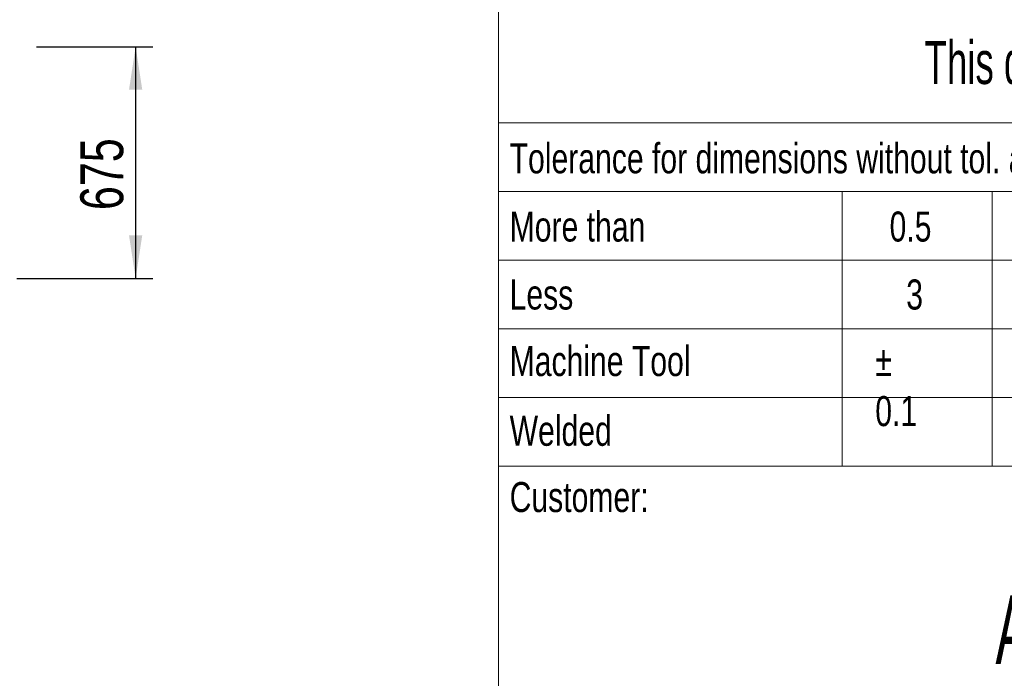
# Model space of a CAD drawing. Header units: millimetres. Extents: x 15 to 598, y 5 to 415.
# Tile 6 of 15: x 376 to 433, y 43 to 81. Entities that reach past the tile are written whole.
import ezdxf

# ---------------------------------------------------------------- set-up
doc = ezdxf.new("R2010")
doc.units = ezdxf.units.MM
doc.layers.add('COTAS', color=166, linetype='Continuous')
doc.layers.add('SLD-0', color=179, linetype='Continuous')
doc.styles.add('SLDTEXTSTYLE0', font='TXT', dxfattribs={"width": 0.75})
doc.styles.add('SLDTEXTSTYLE1', font='TXT', dxfattribs={"width": 0.574367})
doc.styles.add('SLDTEXTSTYLE2', font='TXT', dxfattribs={"width": 0.638186})
doc.dimstyles.new('SLDDIMSTYLE0', dxfattribs={"dimtxt": 2.5, "dimasz": 2.5, "dimexe": 0, "dimexo": 0.0625, "dimtad": 1, "dimlfac": 50, "dimrnd": 1e-09, "dimzin": 12, "dimdsep": 46, "dimtxsty": 'SLDTEXTSTYLE0', "dimsah": 1, "dimcen": 0.09, "dimadec": 0, "dimazin": 3, "dimtfac": 1, "dimtofl": 0, "dimtmove": 0, "dimatfit": 3, "dimfxl": 0, "dimfrac": 2, "dimtolj": 1, "dimtzin": 12, "dimarcsym": 0})

# ---------------------------------------------------------------- blocks, each defined once
blk = doc.blocks.new('_D_10')
at = {"layer": 'COTAS'}
for p, q in [((377.078, 79.44), (383.853, 79.44)), ((382.853, 79.44), (382.853, 65.94)), ((375.928, 65.94), (383.853, 65.94))]:
    blk.add_line(p, q, dxfattribs=at)
for points in [[(382.853, 79.44), (382.468, 76.94), (383.238, 76.94)], [(382.853, 65.94), (383.238, 68.44), (382.468, 68.44)]]:
    blk.add_solid(points, dxfattribs=at)
at = {"layer": 'COTAS', "insert": (379.63, 69.92), "char_height": 2.5, "attachment_point": 1, "rotation": 90, "style": 'SLDTEXTSTYLE0'}
blk.add_mtext('675', dxfattribs=at)

msp = doc.modelspace()

# ---------------------------------------------------------------- linework, layer by layer
at = {"color": 7, "linetype": 'Continuous', "lineweight": 18}
for p, q in [((404, 82), (404, 75)), ((404, 75), (404, 71)), ((404, 75), (584, 75)), ((404, 71), (494, 71)), ((404, 71), (404, 67)), ((424, 71), (424, 55)), ((432.75, 55), (432.75, 71)), ((404, 67), (404, 63)), ((404, 67), (494, 67)), ((404, 63), (404, 59)), ((404, 63), (494, 63)), ((404, 59), (404, 55)), ((404, 59), (494, 59)), ((404, 55), (404, 10)), ((404, 55), (424, 55)), ((424, 55), (432.75, 55)), ((432.75, 55), (441.5, 55))]:
    msp.add_line(p, q, dxfattribs=at)

# ---------------------------------------------------------------- texts
at = {"color": 7, "linetype": 'Continuous', "lineweight": 0, "char_height": 1.75, "attachment_point": 1, "style": 'SLDTEXTSTYLE0'}
for s, insert in [('Tolerance for dimensions without tol. according to ISO 2768-mK', (404.64007, 73.81161)), ('More than', (404.64007, 69.83516)), ('0.5', (426.77138, 69.83516)), ('Less', (404.64007, 65.8753)), ('3', (427.74117, 65.8753)), ('Machine Tool', (404.64007, 61.99897)), ('%%p^J0.1', (425.93794, 61.99897)), ('Welded', (404.64007, 57.93582)), ('Customer:', (404.64007, 54.07419))]:
    msp.add_mtext(s, dxfattribs=dict(at, insert=insert))
at = {"layer": 'SLD-0', "color": 7, "attachment_point": 2}
for s, insert, char_height, style in [('This drawing is property of INSERTEC. Must not be copied or transferred to third parties in any way without written authorization.', (489.52452, 79.76737), 2.5, 'SLDTEXTSTYLE2'), ('ALINVEST', (440.36599, 47.4685), 4, 'SLDTEXTSTYLE1')]:
    msp.add_mtext(s, dxfattribs=dict(at, insert=insert, char_height=char_height, style=style))

# ---------------------------------------------------------------- dimensions: what is measured, and where the dimension line sits
at = {"layer": 'COTAS'}
dim = msp.add_linear_dim(base=(382.85301, 65.94044), p1=(376.07835, 79.44044), p2=(374.92835, 65.94044), angle=90, dimstyle='SLDDIMSTYLE0', dxfattribs=at)
dim.commit()
dim.dimension.update_dxf_attribs({"geometry": '_D_10', "text_midpoint": (382.85301, 72.69044), "dimtype": 160})

doc.saveas('drawing.dxf')
